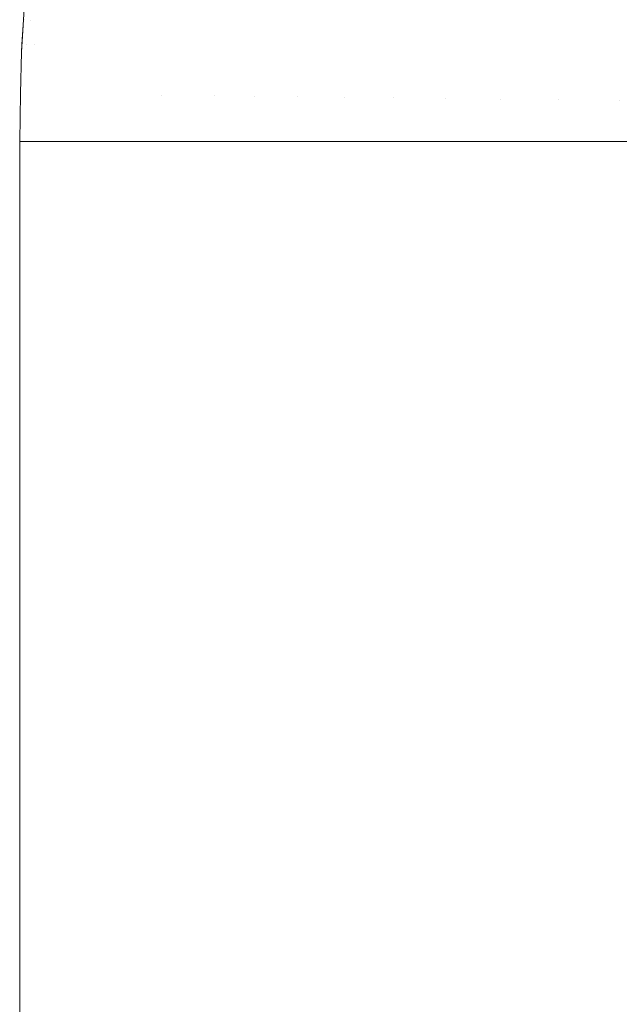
# Model space of a CAD drawing. Header units: centimetres. Extents: x -35.1 to 36.2, y 4.2 to 6.
# Tile 51 of 256: x -35.0922 to -35.0726, y 5.8718 to 5.9041. Entities that reach past the tile are written whole.
import ezdxf

# ---------------------------------------------------------------- set-up
doc = ezdxf.new("R2010")
doc.units = ezdxf.units.CM
doc.header["$LTSCALE"] = 2.54
doc.layers.add('Lucido design-1', color=7, linetype='Continuous')

# ---------------------------------------------------------------- blocks, each defined once
blk = doc.blocks.new('Gruppo-4-1')
at = {"color": 7, "linetype": 'Continuous', "lineweight": 9}
for points, invisible_edges in [([(-35.092177, 5.903262, -2312.42217), (-35.092128, 5.90407, -2312.42217), (-35.091998, 5.906208, -2313.02217), (-35.092191, 5.903019, -2313.02217)], 10), ([(-35.092165, 5.903262, -2313.023732), (-35.092191, 5.903019, -2313.02217), (-35.091998, 5.906208, -2313.02217), (-35.092079, 5.904885, -2313.023732)], 13), ([(-35.092128, 5.90407, -2312.42217), (-35.092078, 5.904885, -2312.42217), (-35.091998, 5.906208, -2313.02217)], 10), ([(-35.092079, 5.904885, -2313.023732), (-35.09203, 5.904884, -2313.025294), (-35.092116, 5.903261, -2313.025294), (-35.092165, 5.903262, -2313.023732)], 15), ([(-35.092078, 5.904069, -2312.419046), (-35.09203, 5.904884, -2312.419046), (-35.092078, 5.904885, -2312.42217), (-35.092128, 5.90407, -2312.42217)], 11), ([(-35.092035, 5.903259, -2313.026855), (-35.092116, 5.903261, -2313.025294), (-35.09203, 5.904884, -2313.025294), (-35.091948, 5.904881, -2313.026855)], 15), ([(-35.091882, 5.904063, -2312.415926), (-35.091834, 5.904877, -2312.415926), (-35.09203, 5.904884, -2312.419046), (-35.092078, 5.904069, -2312.419046)], 15), ([(-35.091948, 5.904881, -2313.026855), (-35.091834, 5.904877, -2313.028414), (-35.091921, 5.903256, -2313.028414), (-35.092035, 5.903259, -2313.026855)], 15), ([(-35.091774, 5.903253, -2313.029971), (-35.091921, 5.903256, -2313.028414), (-35.091834, 5.904877, -2313.028414), (-35.091688, 5.904871, -2313.029971)], 15), ([(-35.091774, 5.903253, -2312.414369), (-35.091688, 5.904871, -2312.414369), (-35.091834, 5.904877, -2312.415926), (-35.091882, 5.904063, -2312.415926)], 15), ([(-35.091774, 5.903253, -2312.414369), (-35.091595, 5.903249, -2312.412816), (-35.091509, 5.904865, -2312.412816), (-35.091688, 5.904871, -2312.414369)], 15), ([(-35.091688, 5.904871, -2313.029971), (-35.091509, 5.904865, -2313.031524), (-35.091595, 5.903249, -2313.031524), (-35.091774, 5.903253, -2313.029971)], 15), ([(-35.091298, 5.904857, -2312.411265), (-35.091509, 5.904865, -2312.412816), (-35.091595, 5.903249, -2312.412816), (-35.091384, 5.903244, -2312.411265)], 15), ([(-35.091384, 5.903244, -2313.033075), (-35.091595, 5.903249, -2313.031524), (-35.091509, 5.904865, -2313.031524), (-35.091298, 5.904857, -2313.033075)], 15), ([(-35.091384, 5.903244, -2312.411265), (-35.091141, 5.903238, -2312.409719), (-35.091055, 5.904849, -2312.409719), (-35.091298, 5.904857, -2312.411265)], 15), ([(-35.091298, 5.904857, -2313.033075), (-35.091055, 5.904849, -2313.034621), (-35.091141, 5.903238, -2313.034621), (-35.091384, 5.903244, -2313.033075)], 15), ([(-35.09078, 5.904839, -2312.408177), (-35.091055, 5.904849, -2312.409719), (-35.091141, 5.903238, -2312.409719), (-35.090866, 5.903231, -2312.408177)], 15), ([(-35.090866, 5.903231, -2313.036163), (-35.091141, 5.903238, -2313.034621), (-35.091055, 5.904849, -2313.034621), (-35.09078, 5.904839, -2313.036163)], 15), ([(-35.090866, 5.903231, -2312.408177), (-35.090559, 5.903224, -2312.40664), (-35.090474, 5.904828, -2312.40664), (-35.09078, 5.904839, -2312.408177)], 15), ([(-35.09078, 5.904839, -2313.036163), (-35.090474, 5.904828, -2313.0377), (-35.090559, 5.903224, -2313.0377), (-35.090866, 5.903231, -2313.036163)], 15), ([(-35.090136, 5.904816, -2312.405108), (-35.090474, 5.904828, -2312.40664), (-35.090559, 5.903224, -2312.40664), (-35.090221, 5.903216, -2312.405108)], 15), ([(-35.090221, 5.903216, -2313.039231), (-35.090559, 5.903224, -2313.0377), (-35.090474, 5.904828, -2313.0377), (-35.090136, 5.904816, -2313.039231)], 15), ([(-35.090221, 5.903216, -2312.405108), (-35.089852, 5.903207, -2312.403583), (-35.089767, 5.904802, -2312.403583), (-35.090136, 5.904816, -2312.405108)], 15), ([(-35.090136, 5.904816, -2313.039231), (-35.089767, 5.904802, -2313.040757), (-35.089852, 5.903207, -2313.040757), (-35.090221, 5.903216, -2313.039231)], 15), ([(-35.089367, 5.904788, -2312.402065), (-35.089767, 5.904802, -2312.403583), (-35.089852, 5.903207, -2312.403583), (-35.089451, 5.903198, -2312.402065)], 15), ([(-35.089451, 5.903198, -2313.042275), (-35.089852, 5.903207, -2313.040757), (-35.089767, 5.904802, -2313.040757), (-35.089367, 5.904788, -2313.042275)], 15), ([(-35.089451, 5.903198, -2312.402065), (-35.08902, 5.903187, -2312.400554), (-35.088936, 5.904772, -2312.400554), (-35.089367, 5.904788, -2312.402065)], 15), ([(-35.089367, 5.904788, -2313.042275), (-35.088936, 5.904772, -2313.043786), (-35.08902, 5.903187, -2313.043786), (-35.089451, 5.903198, -2313.042275)], 15), ([(-35.088475, 5.904756, -2312.39905), (-35.088936, 5.904772, -2312.400554), (-35.08902, 5.903187, -2312.400554), (-35.088559, 5.903176, -2312.39905)], 15), ([(-35.088559, 5.903176, -2313.04529), (-35.08902, 5.903187, -2313.043786), (-35.088936, 5.904772, -2313.043786), (-35.088475, 5.904756, -2313.04529)], 15), ([(-35.088559, 5.903176, -2312.39905), (-35.088068, 5.903165, -2312.397555), (-35.087984, 5.904738, -2312.397555), (-35.088475, 5.904756, -2312.39905)], 15), ([(-35.088475, 5.904756, -2313.04529), (-35.087984, 5.904738, -2313.046785), (-35.088068, 5.903165, -2313.046785), (-35.088559, 5.903176, -2313.04529)], 15), ([(-35.087463, 5.90472, -2312.396068), (-35.087984, 5.904738, -2312.397555), (-35.088068, 5.903165, -2312.397555), (-35.087546, 5.903152, -2312.396068)], 15), ([(-35.087546, 5.903152, -2313.048272), (-35.088068, 5.903165, -2313.046785), (-35.087984, 5.904738, -2313.046785), (-35.087463, 5.90472, -2313.048272)], 15), ([(-35.087546, 5.903152, -2312.396068), (-35.086996, 5.903139, -2312.39459), (-35.086913, 5.9047, -2312.39459), (-35.087463, 5.90472, -2312.396068)], 15), ([(-35.087463, 5.90472, -2313.048272), (-35.086913, 5.9047, -2313.04975), (-35.086996, 5.903139, -2313.04975), (-35.087546, 5.903152, -2313.048272)], 15), ([(-35.086913, 5.9047, -2312.39459), (-35.086996, 5.903139, -2312.39459), (-35.085809, 5.903111, -2312.391665), (-35.085726, 5.904657, -2312.391665)], 15), ([(-35.085726, 5.904657, -2313.052675), (-35.085809, 5.903111, -2313.052675), (-35.086996, 5.903139, -2313.04975), (-35.086913, 5.9047, -2313.04975)], 15), ([(-35.085726, 5.904657, -2312.391665), (-35.085809, 5.903111, -2312.391665), (-35.084509, 5.90308, -2312.388781), (-35.084427, 5.904611, -2312.388781)], 15), ([(-35.084427, 5.904611, -2313.055559), (-35.084509, 5.90308, -2313.055559), (-35.085809, 5.903111, -2313.052675), (-35.085726, 5.904657, -2313.052675)], 15), ([(-35.084427, 5.904611, -2312.388781), (-35.084509, 5.90308, -2312.388781), (-35.0831, 5.903047, -2312.385944), (-35.083019, 5.90456, -2312.385944)], 15), ([(-35.083019, 5.90456, -2313.058396), (-35.0831, 5.903047, -2313.058396), (-35.084509, 5.90308, -2313.055559), (-35.084427, 5.904611, -2313.055559)], 15), ([(-35.083019, 5.90456, -2312.385944), (-35.0831, 5.903047, -2312.385944), (-35.081586, 5.903011, -2312.383155), (-35.081506, 5.904506, -2312.383155)], 15), ([(-35.081506, 5.904506, -2313.061185), (-35.081586, 5.903011, -2313.061185), (-35.0831, 5.903047, -2313.058396), (-35.083019, 5.90456, -2313.058396)], 15), ([(-35.081506, 5.904506, -2312.383155), (-35.081586, 5.903011, -2312.383155), (-35.07997, 5.902973, -2312.380418), (-35.079891, 5.904448, -2312.380418)], 15), ([(-35.079891, 5.904448, -2313.063922), (-35.07997, 5.902973, -2313.063922), (-35.081586, 5.903011, -2313.061185), (-35.081506, 5.904506, -2313.061185)], 15), ([(-35.079891, 5.904448, -2312.380418), (-35.07997, 5.902973, -2312.380418), (-35.078257, 5.902932, -2312.377736), (-35.07818, 5.904386, -2312.377736)], 15), ([(-35.07818, 5.904386, -2313.066604), (-35.078257, 5.902932, -2313.066604), (-35.07997, 5.902973, -2313.063922), (-35.079891, 5.904448, -2313.063922)], 15), ([(-35.07818, 5.904386, -2312.377736), (-35.078257, 5.902932, -2312.377736), (-35.076452, 5.902889, -2312.375111), (-35.076375, 5.904322, -2312.375111)], 15), ([(-35.076375, 5.904322, -2313.069229), (-35.076452, 5.902889, -2313.069229), (-35.078257, 5.902932, -2313.066604), (-35.07818, 5.904386, -2313.066604)], 15), ([(-35.076375, 5.904322, -2312.375111), (-35.076452, 5.902889, -2312.375111), (-35.074558, 5.902844, -2312.372546), (-35.074482, 5.904254, -2312.372546)], 15), ([(-35.074482, 5.904254, -2313.071794), (-35.074558, 5.902844, -2313.071794), (-35.076452, 5.902889, -2313.069229), (-35.076375, 5.904322, -2313.069229)], 15), ([(-35.074482, 5.904254, -2312.372546), (-35.074558, 5.902844, -2312.372546), (-35.07258, 5.902797, -2312.370043), (-35.072506, 5.904183, -2312.370043)], 15), ([(-35.072506, 5.904183, -2313.074297), (-35.07258, 5.902797, -2313.074297), (-35.074558, 5.902844, -2313.071794), (-35.074482, 5.904254, -2313.071794)], 15), ([(-35.092128, 5.90407, -2312.42217), (-35.092177, 5.903262, -2312.42217), (-35.092165, 5.903262, -2312.420608)], 10), ([(-35.092078, 5.904069, -2312.419046), (-35.092128, 5.90407, -2312.42217), (-35.092165, 5.903262, -2312.420608)], 11), ([(-35.092165, 5.903262, -2312.420608), (-35.092116, 5.903261, -2312.419046), (-35.092078, 5.904069, -2312.419046)], 11), ([(-35.092078, 5.904069, -2312.419046), (-35.092116, 5.903261, -2312.419046), (-35.092035, 5.903259, -2312.417485)], 11), ([(-35.091882, 5.904063, -2312.415926), (-35.092078, 5.904069, -2312.419046), (-35.092035, 5.903259, -2312.417485)], 11), ([(-35.092035, 5.903259, -2312.417485), (-35.091921, 5.903256, -2312.415926), (-35.091882, 5.904063, -2312.415926)], 11), ([(-35.091882, 5.904063, -2312.415926), (-35.091921, 5.903256, -2312.415926), (-35.091774, 5.903253, -2312.414369)], 11), ([(-35.092191, 5.903019, -2312.42217), (-35.092218, 5.901663, -2312.42217), (-35.092216, 5.901663, -2312.420608), (-35.092165, 5.903262, -2312.420608)], 14), ([(-35.092216, 5.901663, -2313.023732), (-35.092218, 5.901663, -2313.02217), (-35.092191, 5.903019, -2313.02217), (-35.092165, 5.903262, -2313.023732)], 13), ([(-35.092216, 5.901663, -2312.420608), (-35.092167, 5.901663, -2312.419046), (-35.092116, 5.903261, -2312.419046), (-35.092165, 5.903262, -2312.420608)], 15), ([(-35.092165, 5.903262, -2313.023732), (-35.092116, 5.903261, -2313.025294), (-35.092167, 5.901663, -2313.025294), (-35.092216, 5.901663, -2313.023732)], 15), ([(-35.092165, 5.903262, -2312.420608), (-35.092177, 5.903262, -2312.42217), (-35.092191, 5.903019, -2312.42217)], 9), ([(-35.092191, 5.903019, -2313.02217), (-35.092191, 5.903019, -2312.42217), (-35.092177, 5.903262, -2312.42217)], 9), ([(-35.092035, 5.903259, -2312.417485), (-35.092116, 5.903261, -2312.419046), (-35.092167, 5.901663, -2312.419046), (-35.092086, 5.901662, -2312.417485)], 15), ([(-35.092086, 5.901662, -2313.026855), (-35.092167, 5.901663, -2313.025294), (-35.092116, 5.903261, -2313.025294), (-35.092035, 5.903259, -2313.026855)], 15), ([(-35.092086, 5.901662, -2312.417485), (-35.091971, 5.90166, -2312.415926), (-35.091921, 5.903256, -2312.415926), (-35.092035, 5.903259, -2312.417485)], 15), ([(-35.092035, 5.903259, -2313.026855), (-35.091921, 5.903256, -2313.028414), (-35.091971, 5.90166, -2313.028414), (-35.092086, 5.901662, -2313.026855)], 15), ([(-35.091774, 5.903253, -2312.414369), (-35.091921, 5.903256, -2312.415926), (-35.091971, 5.90166, -2312.415926), (-35.091825, 5.901659, -2312.414369)], 15), ([(-35.091825, 5.901659, -2313.029971), (-35.091971, 5.90166, -2313.028414), (-35.091921, 5.903256, -2313.028414), (-35.091774, 5.903253, -2313.029971)], 15), ([(-35.091825, 5.901659, -2312.414369), (-35.091646, 5.901656, -2312.412816), (-35.091595, 5.903249, -2312.412816), (-35.091774, 5.903253, -2312.414369)], 15), ([(-35.091774, 5.903253, -2313.029971), (-35.091595, 5.903249, -2313.031524), (-35.091646, 5.901656, -2313.031524), (-35.091825, 5.901659, -2313.029971)], 15), ([(-35.091384, 5.903244, -2312.411265), (-35.091595, 5.903249, -2312.412816), (-35.091646, 5.901656, -2312.412816), (-35.091435, 5.901654, -2312.411265)], 15), ([(-35.091435, 5.901654, -2313.033075), (-35.091646, 5.901656, -2313.031524), (-35.091595, 5.903249, -2313.031524), (-35.091384, 5.903244, -2313.033075)], 15), ([(-35.091435, 5.901654, -2312.411265), (-35.091191, 5.901651, -2312.409719), (-35.091141, 5.903238, -2312.409719), (-35.091384, 5.903244, -2312.411265)], 15), ([(-35.091384, 5.903244, -2313.033075), (-35.091141, 5.903238, -2313.034621), (-35.091191, 5.901651, -2313.034621), (-35.091435, 5.901654, -2313.033075)], 15), ([(-35.090866, 5.903231, -2312.408177), (-35.091141, 5.903238, -2312.409719), (-35.091191, 5.901651, -2312.409719), (-35.090916, 5.901648, -2312.408177)], 15), ([(-35.090916, 5.901648, -2313.036163), (-35.091191, 5.901651, -2313.034621), (-35.091141, 5.903238, -2313.034621), (-35.090866, 5.903231, -2313.036163)], 15), ([(-35.090916, 5.901648, -2312.408177), (-35.09061, 5.901644, -2312.40664), (-35.090559, 5.903224, -2312.40664), (-35.090866, 5.903231, -2312.408177)], 15), ([(-35.090866, 5.903231, -2313.036163), (-35.090559, 5.903224, -2313.0377), (-35.09061, 5.901644, -2313.0377), (-35.090916, 5.901648, -2313.036163)], 15), ([(-35.090221, 5.903216, -2312.405108), (-35.090559, 5.903224, -2312.40664), (-35.09061, 5.901644, -2312.40664), (-35.090271, 5.90164, -2312.405108)], 15), ([(-35.090271, 5.90164, -2313.039231), (-35.09061, 5.901644, -2313.0377), (-35.090559, 5.903224, -2313.0377), (-35.090221, 5.903216, -2313.039231)], 15), ([(-35.090271, 5.90164, -2312.405108), (-35.089902, 5.901636, -2312.403583), (-35.089852, 5.903207, -2312.403583), (-35.090221, 5.903216, -2312.405108)], 15), ([(-35.090221, 5.903216, -2313.039231), (-35.089852, 5.903207, -2313.040757), (-35.089902, 5.901636, -2313.040757), (-35.090271, 5.90164, -2313.039231)], 15), ([(-35.089451, 5.903198, -2312.402065), (-35.089852, 5.903207, -2312.403583), (-35.089902, 5.901636, -2312.403583), (-35.089501, 5.901631, -2312.402065)], 15), ([(-35.089501, 5.901631, -2313.042275), (-35.089902, 5.901636, -2313.040757), (-35.089852, 5.903207, -2313.040757), (-35.089451, 5.903198, -2313.042275)], 15), ([(-35.089501, 5.901631, -2312.402065), (-35.08907, 5.901626, -2312.400554), (-35.08902, 5.903187, -2312.400554), (-35.089451, 5.903198, -2312.402065)], 15), ([(-35.089451, 5.903198, -2313.042275), (-35.08902, 5.903187, -2313.043786), (-35.08907, 5.901626, -2313.043786), (-35.089501, 5.901631, -2313.042275)], 15), ([(-35.088559, 5.903176, -2312.39905), (-35.08902, 5.903187, -2312.400554), (-35.08907, 5.901626, -2312.400554), (-35.088608, 5.901621, -2312.39905)], 15), ([(-35.088608, 5.901621, -2313.04529), (-35.08907, 5.901626, -2313.043786), (-35.08902, 5.903187, -2313.043786), (-35.088559, 5.903176, -2313.04529)], 15), ([(-35.088608, 5.901621, -2312.39905), (-35.088117, 5.901615, -2312.397555), (-35.088068, 5.903165, -2312.397555), (-35.088559, 5.903176, -2312.39905)], 15), ([(-35.088559, 5.903176, -2313.04529), (-35.088068, 5.903165, -2313.046785), (-35.088117, 5.901615, -2313.046785), (-35.088608, 5.901621, -2313.04529)], 15), ([(-35.087546, 5.903152, -2312.396068), (-35.088068, 5.903165, -2312.397555), (-35.088117, 5.901615, -2312.397555), (-35.087596, 5.901609, -2312.396068)], 15), ([(-35.087596, 5.901609, -2313.048272), (-35.088117, 5.901615, -2313.046785), (-35.088068, 5.903165, -2313.046785), (-35.087546, 5.903152, -2313.048272)], 15), ([(-35.092218, 5.901663, -2312.42217), (-35.092191, 5.903019, -2312.42217), (-35.092191, 5.903019, -2313.02217), (-35.092218, 5.901663, -2313.02217)], 10), ([(-35.087596, 5.901609, -2312.396068), (-35.087045, 5.901602, -2312.39459), (-35.086996, 5.903139, -2312.39459), (-35.087546, 5.903152, -2312.396068)], 15), ([(-35.087546, 5.903152, -2313.048272), (-35.086996, 5.903139, -2313.04975), (-35.087045, 5.901602, -2313.04975), (-35.087596, 5.901609, -2313.048272)], 15), ([(-35.085857, 5.901588, -2312.391665), (-35.085809, 5.903111, -2312.391665), (-35.086996, 5.903139, -2312.39459), (-35.087045, 5.901602, -2312.39459)], 15), ([(-35.087045, 5.901602, -2313.04975), (-35.086996, 5.903139, -2313.04975), (-35.085809, 5.903111, -2313.052675), (-35.085857, 5.901588, -2313.052675)], 15), ([(-35.084557, 5.901573, -2312.388781), (-35.084509, 5.90308, -2312.388781), (-35.085809, 5.903111, -2312.391665), (-35.085857, 5.901588, -2312.391665)], 15), ([(-35.085857, 5.901588, -2313.052675), (-35.085809, 5.903111, -2313.052675), (-35.084509, 5.90308, -2313.055559), (-35.084557, 5.901573, -2313.055559)], 15), ([(-35.083147, 5.901556, -2312.385944), (-35.0831, 5.903047, -2312.385944), (-35.084509, 5.90308, -2312.388781), (-35.084557, 5.901573, -2312.388781)], 15), ([(-35.084557, 5.901573, -2313.055559), (-35.084509, 5.90308, -2313.055559), (-35.0831, 5.903047, -2313.058396), (-35.083147, 5.901556, -2313.058396)], 15), ([(-35.081632, 5.901539, -2312.383155), (-35.081586, 5.903011, -2312.383155), (-35.0831, 5.903047, -2312.385944), (-35.083147, 5.901556, -2312.385944)], 15), ([(-35.083147, 5.901556, -2313.058396), (-35.0831, 5.903047, -2313.058396), (-35.081586, 5.903011, -2313.061185), (-35.081632, 5.901539, -2313.061185)], 15), ([(-35.080016, 5.90152, -2312.380418), (-35.07997, 5.902973, -2312.380418), (-35.081586, 5.903011, -2312.383155), (-35.081632, 5.901539, -2312.383155)], 15), ([(-35.081632, 5.901539, -2313.061185), (-35.081586, 5.903011, -2313.061185), (-35.07997, 5.902973, -2313.063922), (-35.080016, 5.90152, -2313.063922)], 15), ([(-35.078303, 5.901499, -2312.377736), (-35.078257, 5.902932, -2312.377736), (-35.07997, 5.902973, -2312.380418), (-35.080016, 5.90152, -2312.380418)], 15), ([(-35.080016, 5.90152, -2313.063922), (-35.07997, 5.902973, -2313.063922), (-35.078257, 5.902932, -2313.066604), (-35.078303, 5.901499, -2313.066604)], 15), ([(-35.076497, 5.901478, -2312.375111), (-35.076452, 5.902889, -2312.375111), (-35.078257, 5.902932, -2312.377736), (-35.078303, 5.901499, -2312.377736)], 15), ([(-35.078303, 5.901499, -2313.066604), (-35.078257, 5.902932, -2313.066604), (-35.076452, 5.902889, -2313.069229), (-35.076497, 5.901478, -2313.069229)], 15), ([(-35.074602, 5.901456, -2312.372546), (-35.074558, 5.902844, -2312.372546), (-35.076452, 5.902889, -2312.375111), (-35.076497, 5.901478, -2312.375111)], 15), ([(-35.076497, 5.901478, -2313.069229), (-35.076452, 5.902889, -2313.069229), (-35.074558, 5.902844, -2313.071794), (-35.074602, 5.901456, -2313.071794)], 15), ([(-35.072623, 5.901433, -2312.370043), (-35.07258, 5.902797, -2312.370043), (-35.074558, 5.902844, -2312.372546), (-35.074602, 5.901456, -2312.372546)], 15), ([(-35.074602, 5.901456, -2313.071794), (-35.074558, 5.902844, -2313.071794), (-35.07258, 5.902797, -2313.074297), (-35.072623, 5.901433, -2313.074297)], 15), ([(-35.092218, 5.901663, -2312.42217), (-35.092249, 5.900089, -2312.42217), (-35.092215, 5.900089, -2312.420608)], 8), ([(-35.092218, 5.901663, -2313.02217), (-35.092249, 5.900089, -2313.02217), (-35.092249, 5.900089, -2312.42217), (-35.092218, 5.901663, -2312.42217)], 8), ([(-35.092215, 5.900089, -2313.023732), (-35.092249, 5.900089, -2313.02217), (-35.092218, 5.901663, -2313.02217)], 8), ([(-35.092215, 5.900089, -2312.420608), (-35.092216, 5.901663, -2312.420608), (-35.092218, 5.901663, -2312.42217)], 11), ([(-35.092218, 5.901663, -2313.02217), (-35.092216, 5.901663, -2313.023732), (-35.092215, 5.900089, -2313.023732)], 11), ([(-35.092215, 5.900089, -2312.420608), (-35.092178, 5.900089, -2312.41891), (-35.092167, 5.901663, -2312.419046), (-35.092216, 5.901663, -2312.420608)], 14), ([(-35.092216, 5.901663, -2313.023732), (-35.092167, 5.901663, -2313.025294), (-35.092178, 5.900089, -2313.02543), (-35.092215, 5.900089, -2313.023732)], 11), ([(-35.092086, 5.901662, -2312.417485), (-35.092167, 5.901663, -2312.419046), (-35.092178, 5.900089, -2312.41891)], 11), ([(-35.092086, 5.900089, -2313.026854), (-35.092178, 5.900089, -2313.02543), (-35.092167, 5.901663, -2313.025294), (-35.092086, 5.901662, -2313.026855)], 14), ([(-35.092178, 5.900089, -2312.41891), (-35.091979, 5.900089, -2312.415816), (-35.091971, 5.90166, -2312.415926), (-35.092086, 5.901662, -2312.417485)], 14), ([(-35.092086, 5.901662, -2313.026855), (-35.091971, 5.90166, -2313.028414), (-35.091979, 5.900089, -2313.028524), (-35.092086, 5.900089, -2313.026854)], 11), ([(-35.091825, 5.901659, -2312.414369), (-35.091971, 5.90166, -2312.415926), (-35.091979, 5.900089, -2312.415816)], 11), ([(-35.091825, 5.900089, -2313.029969), (-35.091979, 5.900089, -2313.028524), (-35.091971, 5.90166, -2313.028414), (-35.091825, 5.901659, -2313.029971)], 14), ([(-35.091979, 5.900089, -2312.415816), (-35.091651, 5.900089, -2312.412724), (-35.091646, 5.901656, -2312.412816), (-35.091825, 5.901659, -2312.414369)], 14), ([(-35.091825, 5.901659, -2313.029971), (-35.091646, 5.901656, -2313.031524), (-35.091651, 5.900089, -2313.031616), (-35.091825, 5.900089, -2313.029969)], 11), ([(-35.091435, 5.901654, -2312.411265), (-35.091646, 5.901656, -2312.412816), (-35.091651, 5.900089, -2312.412724)], 11), ([(-35.091435, 5.900089, -2313.033073), (-35.091651, 5.900089, -2313.031616), (-35.091646, 5.901656, -2313.031524), (-35.091435, 5.901654, -2313.033075)], 14), ([(-35.091651, 5.900089, -2312.412724), (-35.091194, 5.900089, -2312.409634), (-35.091191, 5.901651, -2312.409719), (-35.091435, 5.901654, -2312.411265)], 14), ([(-35.091435, 5.901654, -2313.033075), (-35.091191, 5.901651, -2313.034621), (-35.091194, 5.900089, -2313.034706), (-35.091435, 5.900089, -2313.033073)], 11), ([(-35.090916, 5.901648, -2312.408177), (-35.091191, 5.901651, -2312.409719), (-35.091194, 5.900089, -2312.409634)], 11), ([(-35.090917, 5.900089, -2313.03616), (-35.091194, 5.900089, -2313.034706), (-35.091191, 5.901651, -2313.034621), (-35.090916, 5.901648, -2313.036163)], 14), ([(-35.091194, 5.900089, -2312.409634), (-35.090605, 5.900089, -2312.406543), (-35.09061, 5.901644, -2312.40664), (-35.090916, 5.901648, -2312.408177)], 14), ([(-35.090916, 5.901648, -2313.036163), (-35.09061, 5.901644, -2313.0377), (-35.090605, 5.900089, -2313.037797), (-35.090917, 5.900089, -2313.03616)], 11), ([(-35.090271, 5.90164, -2312.405108), (-35.09061, 5.901644, -2312.40664), (-35.090605, 5.900089, -2312.406543)], 11), ([(-35.090272, 5.900089, -2313.039228), (-35.090605, 5.900089, -2313.037797), (-35.09061, 5.901644, -2313.0377), (-35.090271, 5.90164, -2313.039231)], 14), ([(-35.090605, 5.900089, -2312.406543), (-35.089884, 5.900089, -2312.40345), (-35.089902, 5.901636, -2312.403583), (-35.090271, 5.90164, -2312.405108)], 14), ([(-35.090271, 5.90164, -2313.039231), (-35.089902, 5.901636, -2313.040757), (-35.089884, 5.900089, -2313.04089), (-35.090272, 5.900089, -2313.039228)], 11), ([(-35.089501, 5.901631, -2312.402065), (-35.089902, 5.901636, -2312.403583), (-35.089884, 5.900089, -2312.40345)], 11), ([(-35.089502, 5.900089, -2313.042271), (-35.089884, 5.900089, -2313.04089), (-35.089902, 5.901636, -2313.040757), (-35.089501, 5.901631, -2313.042275)], 14), ([(-35.089884, 5.900089, -2312.40345), (-35.089027, 5.900089, -2312.400354), (-35.08907, 5.901626, -2312.400554), (-35.089501, 5.901631, -2312.402065)], 14), ([(-35.089501, 5.901631, -2313.042275), (-35.08907, 5.901626, -2313.043786), (-35.089027, 5.900089, -2313.043986), (-35.089502, 5.900089, -2313.042271)], 11), ([(-35.088608, 5.901621, -2312.39905), (-35.08907, 5.901626, -2312.400554), (-35.089027, 5.900089, -2312.400354)], 11), ([(-35.088609, 5.900089, -2313.045285), (-35.089027, 5.900089, -2313.043986), (-35.08907, 5.901626, -2313.043786), (-35.088608, 5.901621, -2313.04529)], 14), ([(-35.089027, 5.900089, -2312.400354), (-35.08803, 5.900089, -2312.397255), (-35.088117, 5.901615, -2312.397555), (-35.088608, 5.901621, -2312.39905)], 14), ([(-35.088608, 5.901621, -2313.04529), (-35.088117, 5.901615, -2313.046785), (-35.08803, 5.900089, -2313.047085), (-35.088609, 5.900089, -2313.045285)], 11), ([(-35.087596, 5.901609, -2312.396068), (-35.088117, 5.901615, -2312.397555), (-35.08803, 5.900089, -2312.397255)], 11), ([(-35.08803, 5.900089, -2313.047085), (-35.088117, 5.901615, -2313.046785), (-35.087596, 5.901609, -2313.048272)], 11), ([(-35.08803, 5.900089, -2312.397255), (-35.08689, 5.900089, -2312.39415), (-35.087045, 5.901602, -2312.39459), (-35.087596, 5.901609, -2312.396068)], 14), ([(-35.087596, 5.901609, -2313.048272), (-35.087597, 5.900089, -2313.048267), (-35.08803, 5.900089, -2313.047085)], 9), ([(-35.087596, 5.901609, -2313.048272), (-35.087045, 5.901602, -2313.04975), (-35.08689, 5.900089, -2313.05019), (-35.087597, 5.900089, -2313.048267)], 11), ([(-35.085857, 5.901588, -2312.391665), (-35.087045, 5.901602, -2312.39459), (-35.08689, 5.900089, -2312.39415)], 11), ([(-35.08689, 5.900089, -2313.05019), (-35.087045, 5.901602, -2313.04975), (-35.085857, 5.901588, -2313.052675)], 11), ([(-35.08689, 5.900089, -2312.39415), (-35.085603, 5.900089, -2312.391041), (-35.085857, 5.901588, -2312.391665)], 10), ([(-35.085857, 5.901588, -2313.052675), (-35.085603, 5.900089, -2313.053299), (-35.08689, 5.900089, -2313.05019)], 9), ([(-35.084557, 5.901573, -2312.388781), (-35.085857, 5.901588, -2312.391665), (-35.085603, 5.900089, -2312.391041)], 11), ([(-35.085603, 5.900089, -2313.053299), (-35.085857, 5.901588, -2313.052675), (-35.084557, 5.901573, -2313.055559)], 11), ([(-35.085603, 5.900089, -2312.391041), (-35.084162, 5.900089, -2312.387927), (-35.084557, 5.901573, -2312.388781)], 10), ([(-35.084557, 5.901573, -2313.055559), (-35.08456, 5.900089, -2313.055553), (-35.085603, 5.900089, -2313.053299)], 9), ([(-35.084162, 5.900089, -2313.056413), (-35.08456, 5.900089, -2313.055553), (-35.084557, 5.901573, -2313.055559)], 10), ([(-35.083147, 5.901556, -2312.385944), (-35.084557, 5.901573, -2312.388781), (-35.084162, 5.900089, -2312.387927)], 11), ([(-35.084162, 5.900089, -2313.056413), (-35.084557, 5.901573, -2313.055559), (-35.083147, 5.901556, -2313.058396)], 11), ([(-35.084162, 5.900089, -2312.387927), (-35.082562, 5.900089, -2312.384808), (-35.083147, 5.901556, -2312.385944)], 10), ([(-35.083147, 5.901556, -2313.058396), (-35.083148, 5.900089, -2313.058389), (-35.084162, 5.900089, -2313.056413)], 9), ([(-35.082562, 5.900089, -2313.059532), (-35.083148, 5.900089, -2313.058389), (-35.083147, 5.901556, -2313.058396)], 10), ([(-35.081632, 5.901539, -2312.383155), (-35.083147, 5.901556, -2312.385944), (-35.082562, 5.900089, -2312.384808)], 11), ([(-35.082562, 5.900089, -2313.059532), (-35.083147, 5.901556, -2313.058396), (-35.081632, 5.901539, -2313.061185)], 11), ([(-35.082562, 5.900089, -2312.384808), (-35.081632, 5.900089, -2312.383164), (-35.081632, 5.901539, -2312.383155)], 10), ([(-35.081632, 5.901539, -2313.061185), (-35.081632, 5.900089, -2313.061176), (-35.082562, 5.900089, -2313.059532)], 9), ([(-35.081632, 5.901539, -2312.383155), (-35.081632, 5.900089, -2312.383164), (-35.080796, 5.900089, -2312.381686)], 9), ([(-35.080796, 5.900089, -2312.381686), (-35.080016, 5.90152, -2312.380418), (-35.081632, 5.901539, -2312.383155)], 11), ([(-35.081632, 5.901539, -2313.061185), (-35.080016, 5.90152, -2313.063922), (-35.080796, 5.900089, -2313.062654)], 11), ([(-35.080796, 5.900089, -2313.062654), (-35.081632, 5.900089, -2313.061176), (-35.081632, 5.901539, -2313.061185)], 10), ([(-35.080016, 5.90152, -2312.380418), (-35.080796, 5.900089, -2312.381686), (-35.078859, 5.900089, -2312.378561)], 9), ([(-35.080016, 5.90152, -2313.063922), (-35.080016, 5.900089, -2313.063913), (-35.080796, 5.900089, -2313.062654)], 9), ([(-35.078859, 5.900089, -2312.378561), (-35.078303, 5.901499, -2312.377736), (-35.080016, 5.90152, -2312.380418)], 11), ([(-35.080016, 5.90152, -2313.063922), (-35.078303, 5.901499, -2313.066604), (-35.078859, 5.900089, -2313.065779)], 11), ([(-35.078859, 5.900089, -2313.065779), (-35.080016, 5.900089, -2313.063913), (-35.080016, 5.90152, -2313.063922)], 10), ([(-35.078303, 5.901499, -2312.377736), (-35.078859, 5.900089, -2312.378561), (-35.076742, 5.900089, -2312.375436)], 9), ([(-35.078303, 5.901499, -2313.066604), (-35.078305, 5.900089, -2313.066596), (-35.078859, 5.900089, -2313.065779)], 9), ([(-35.076742, 5.900089, -2313.068904), (-35.078305, 5.900089, -2313.066596), (-35.078303, 5.901499, -2313.066604)], 10), ([(-35.076742, 5.900089, -2312.375436), (-35.076497, 5.901478, -2312.375111), (-35.078303, 5.901499, -2312.377736)], 11), ([(-35.078303, 5.901499, -2313.066604), (-35.076497, 5.901478, -2313.069229), (-35.076742, 5.900089, -2313.068904)], 11), ([(-35.076497, 5.901478, -2312.375111), (-35.076742, 5.900089, -2312.375436), (-35.075811, 5.900089, -2312.374143)], 9), ([(-35.075811, 5.900089, -2313.070197), (-35.076742, 5.900089, -2313.068904), (-35.076497, 5.901478, -2313.069229)], 10), ([(-35.074602, 5.901456, -2312.372546), (-35.076497, 5.901478, -2312.375111), (-35.075811, 5.900089, -2312.374143)], 11), ([(-35.075811, 5.900089, -2313.070197), (-35.076497, 5.901478, -2313.069229), (-35.074602, 5.901456, -2313.071794)], 11), ([(-35.075811, 5.900089, -2312.374143), (-35.0746, 5.900089, -2312.372558), (-35.074602, 5.901456, -2312.372546)], 10), ([(-35.074602, 5.901456, -2313.071794), (-35.073407, 5.900089, -2313.073342), (-35.075811, 5.900089, -2313.070197)], 9), ([(-35.074602, 5.901456, -2312.372546), (-35.0746, 5.900089, -2312.372558), (-35.073407, 5.900089, -2312.370998)], 9), ([(-35.073407, 5.900089, -2312.370998), (-35.072623, 5.901433, -2312.370043), (-35.074602, 5.901456, -2312.372546)], 11), ([(-35.072623, 5.901433, -2313.074297), (-35.073407, 5.900089, -2313.073342), (-35.074602, 5.901456, -2313.071794)], 11), ([(-35.073407, 5.900089, -2312.370998), (-35.072624, 5.900089, -2312.370054), (-35.072623, 5.901433, -2312.370043)], 10), ([(-35.070823, 5.900089, -2313.076455), (-35.073407, 5.900089, -2313.073342), (-35.072623, 5.901433, -2313.074297)], 10), ([(-35.092215, 5.900089, -2312.420608), (-35.092249, 5.900089, -2312.42217), (-35.092249, 4.300089, -2312.42217), (-35.092215, 4.300089, -2312.420608)], 8), ([(-35.092215, 4.300089, -2313.023732), (-35.092249, 4.300089, -2313.02217), (-35.092249, 5.900089, -2313.02217), (-35.092215, 5.900089, -2313.023732)], 8), ([(-35.092215, 4.300089, -2312.420608), (-35.092178, 4.300089, -2312.41891), (-35.092178, 5.900089, -2312.41891), (-35.092215, 5.900089, -2312.420608)], 10), ([(-35.092215, 5.900089, -2313.023732), (-35.092178, 5.900089, -2313.02543), (-35.092178, 4.300089, -2313.02543), (-35.092215, 4.300089, -2313.023732)], 10), ([(-35.091979, 5.900089, -2312.415816), (-35.092178, 5.900089, -2312.41891), (-35.092178, 4.300089, -2312.41891), (-35.092086, 4.300089, -2312.417486)], 10), ([(-35.092086, 4.300089, -2313.026854), (-35.092178, 4.300089, -2313.02543), (-35.092178, 5.900089, -2313.02543), (-35.092086, 5.900089, -2313.026854)], 10), ([(-35.092086, 4.300089, -2312.417486), (-35.091979, 4.300089, -2312.415816), (-35.091979, 5.900089, -2312.415816)], 10), ([(-35.092086, 5.900089, -2313.026854), (-35.091979, 5.900089, -2313.028524), (-35.091979, 4.300089, -2313.028524), (-35.092086, 4.300089, -2313.026854)], 10), ([(-35.091651, 5.900089, -2312.412724), (-35.091979, 5.900089, -2312.415816), (-35.091979, 4.300089, -2312.415816), (-35.091825, 4.300089, -2312.414371)], 10), ([(-35.091825, 4.300089, -2313.029969), (-35.091979, 4.300089, -2313.028524), (-35.091979, 5.900089, -2313.028524), (-35.091825, 5.900089, -2313.029969)], 10), ([(-35.091825, 4.300089, -2312.414371), (-35.091651, 4.300089, -2312.412724), (-35.091651, 5.900089, -2312.412724)], 10), ([(-35.091825, 5.900089, -2313.029969), (-35.091651, 5.900089, -2313.031616), (-35.091651, 4.300089, -2313.031616), (-35.091825, 4.300089, -2313.029969)], 10), ([(-35.091194, 5.900089, -2312.409634), (-35.091651, 5.900089, -2312.412724), (-35.091651, 4.300089, -2312.412724), (-35.091435, 4.300089, -2312.411267)], 10), ([(-35.091435, 4.300089, -2313.033073), (-35.091651, 4.300089, -2313.031616), (-35.091651, 5.900089, -2313.031616), (-35.091435, 5.900089, -2313.033073)], 10), ([(-35.091435, 4.300089, -2312.411267), (-35.091194, 4.300089, -2312.409634), (-35.091194, 5.900089, -2312.409634)], 10), ([(-35.091435, 5.900089, -2313.033073), (-35.091194, 5.900089, -2313.034706), (-35.091194, 4.300089, -2313.034706), (-35.091435, 4.300089, -2313.033073)], 10), ([(-35.090605, 5.900089, -2312.406543), (-35.091194, 5.900089, -2312.409634), (-35.091194, 4.300089, -2312.409634), (-35.090917, 4.300089, -2312.40818)], 10), ([(-35.090917, 4.300089, -2313.03616), (-35.091194, 4.300089, -2313.034706), (-35.091194, 5.900089, -2313.034706), (-35.090917, 5.900089, -2313.03616)], 10), ([(-35.090917, 4.300089, -2312.40818), (-35.090605, 4.300089, -2312.406543), (-35.090605, 5.900089, -2312.406543)], 10), ([(-35.090917, 5.900089, -2313.03616), (-35.090605, 5.900089, -2313.037797), (-35.090605, 4.300089, -2313.037797), (-35.090917, 4.300089, -2313.03616)], 10), ([(-35.089884, 5.900089, -2312.40345), (-35.090605, 5.900089, -2312.406543), (-35.090605, 4.300089, -2312.406543), (-35.090272, 4.300089, -2312.405112)], 10), ([(-35.090272, 4.300089, -2313.039228), (-35.090605, 4.300089, -2313.037797), (-35.090605, 5.900089, -2313.037797), (-35.090272, 5.900089, -2313.039228)], 10), ([(-35.090272, 4.300089, -2312.405112), (-35.089884, 4.300089, -2312.40345), (-35.089884, 5.900089, -2312.40345)], 10), ([(-35.090272, 5.900089, -2313.039228), (-35.089884, 5.900089, -2313.04089), (-35.089884, 4.300089, -2313.04089), (-35.090272, 4.300089, -2313.039228)], 10), ([(-35.089027, 5.900089, -2312.400354), (-35.089884, 5.900089, -2312.40345), (-35.089884, 4.300089, -2312.40345), (-35.089502, 4.300089, -2312.402069)], 10), ([(-35.089502, 4.300089, -2313.042271), (-35.089884, 4.300089, -2313.04089), (-35.089884, 5.900089, -2313.04089), (-35.089502, 5.900089, -2313.042271)], 10), ([(-35.089502, 4.300089, -2312.402069), (-35.089027, 4.300089, -2312.400354), (-35.089027, 5.900089, -2312.400354)], 10), ([(-35.089502, 5.900089, -2313.042271), (-35.089027, 5.900089, -2313.043986), (-35.089027, 4.300089, -2313.043986), (-35.089502, 4.300089, -2313.042271)], 10), ([(-35.08803, 5.900089, -2312.397255), (-35.089027, 5.900089, -2312.400354), (-35.089027, 4.300089, -2312.400354), (-35.088609, 4.300089, -2312.399055)], 10), ([(-35.088609, 4.300089, -2313.045285), (-35.089027, 4.300089, -2313.043986), (-35.089027, 5.900089, -2313.043986), (-35.088609, 5.900089, -2313.045285)], 10), ([(-35.088609, 4.300089, -2312.399055), (-35.08803, 4.300089, -2312.397255), (-35.08803, 5.900089, -2312.397255)], 10), ([(-35.088609, 5.900089, -2313.045285), (-35.08803, 5.900089, -2313.047085), (-35.08803, 4.300089, -2313.047085), (-35.088609, 4.300089, -2313.045285)], 10), ([(-35.08689, 5.900089, -2312.39415), (-35.08803, 5.900089, -2312.397255), (-35.08803, 4.300089, -2312.397255), (-35.087597, 4.300089, -2312.396073)], 10), ([(-35.08803, 5.900089, -2313.047085), (-35.087053, 4.300089, -2313.049747), (-35.087597, 4.300089, -2313.048267)], 9), ([(-35.08689, 4.300089, -2313.05019), (-35.087053, 4.300089, -2313.049747), (-35.08803, 5.900089, -2313.047085), (-35.087597, 5.900089, -2313.048267)], 10), ([(-35.087597, 4.300089, -2313.048267), (-35.08803, 4.300089, -2313.047085), (-35.08803, 5.900089, -2313.047085)], 10), ([(-35.087597, 4.300089, -2312.396073), (-35.08689, 4.300089, -2312.39415), (-35.08689, 5.900089, -2312.39415)], 10), ([(-35.087597, 5.900089, -2313.048267), (-35.08689, 5.900089, -2313.05019), (-35.08689, 4.300089, -2313.05019)], 10), ([(-35.085603, 5.900089, -2312.391041), (-35.08689, 5.900089, -2312.39415), (-35.08689, 4.300089, -2312.39415), (-35.085863, 4.300089, -2312.391669)], 10), ([(-35.08689, 4.300089, -2313.05019), (-35.08689, 5.900089, -2313.05019), (-35.085603, 5.900089, -2313.053299), (-35.085603, 4.300089, -2313.053299)], 5), ([(-35.085863, 4.300089, -2312.391669), (-35.085603, 4.300089, -2312.391041), (-35.085603, 5.900089, -2312.391041)], 10), ([(-35.085603, 5.900089, -2312.391041), (-35.085603, 4.300089, -2312.391041), (-35.084162, 4.300089, -2312.387927), (-35.084162, 5.900089, -2312.387927)], 5), ([(-35.08456, 4.300089, -2313.055553), (-35.085603, 4.300089, -2313.053299), (-35.085603, 5.900089, -2313.053299), (-35.08456, 5.900089, -2313.055553)], 10), ([(-35.08456, 5.900089, -2313.055553), (-35.084162, 5.900089, -2313.056413), (-35.084162, 4.300089, -2313.056413), (-35.08456, 4.300089, -2313.055553)], 10), ([(-35.082562, 5.900089, -2312.384808), (-35.084162, 5.900089, -2312.387927), (-35.084162, 4.300089, -2312.387927), (-35.083148, 4.300089, -2312.385951)], 10), ([(-35.083148, 4.300089, -2313.058389), (-35.084162, 4.300089, -2313.056413), (-35.084162, 5.900089, -2313.056413), (-35.083148, 5.900089, -2313.058389)], 10), ([(-35.083148, 4.300089, -2312.385951), (-35.082562, 4.300089, -2312.384808), (-35.082562, 5.900089, -2312.384808)], 10), ([(-35.083148, 5.900089, -2313.058389), (-35.082562, 5.900089, -2313.059532), (-35.082562, 4.300089, -2313.059532), (-35.083148, 4.300089, -2313.058389)], 10), ([(-35.081632, 5.900089, -2312.383164), (-35.082562, 5.900089, -2312.384808), (-35.082562, 4.300089, -2312.384808), (-35.081632, 4.300089, -2312.383164)], 10), ([(-35.081632, 4.300089, -2313.061176), (-35.082562, 4.300089, -2313.059532), (-35.082562, 5.900089, -2313.059532), (-35.081632, 5.900089, -2313.061176)], 10), ([(-35.081632, 4.300089, -2312.383164), (-35.080796, 4.300089, -2312.381686), (-35.080796, 5.900089, -2312.381686), (-35.081632, 5.900089, -2312.383164)], 10), ([(-35.081632, 5.900089, -2313.061176), (-35.080796, 5.900089, -2313.062654), (-35.080796, 4.300089, -2313.062654), (-35.081632, 4.300089, -2313.061176)], 10), ([(-35.080796, 5.900089, -2312.381686), (-35.080796, 4.300089, -2312.381686), (-35.078859, 4.300089, -2312.378561), (-35.078859, 5.900089, -2312.378561)], 5), ([(-35.080016, 4.300089, -2313.063913), (-35.080796, 4.300089, -2313.062654), (-35.080796, 5.900089, -2313.062654), (-35.080016, 5.900089, -2313.063913)], 10), ([(-35.080016, 5.900089, -2313.063913), (-35.078859, 5.900089, -2313.065779), (-35.078859, 4.300089, -2313.065779), (-35.080016, 4.300089, -2313.063913)], 10), ([(-35.076742, 5.900089, -2312.375436), (-35.078859, 5.900089, -2312.378561), (-35.078859, 4.300089, -2312.378561), (-35.078305, 4.300089, -2312.377744)], 10), ([(-35.078305, 4.300089, -2313.066596), (-35.078859, 4.300089, -2313.065779), (-35.078859, 5.900089, -2313.065779), (-35.078305, 5.900089, -2313.066596)], 10), ([(-35.078305, 4.300089, -2312.377744), (-35.076742, 4.300089, -2312.375436), (-35.076742, 5.900089, -2312.375436)], 10), ([(-35.078305, 5.900089, -2313.066596), (-35.076742, 5.900089, -2313.068904), (-35.076742, 4.300089, -2313.068904), (-35.078305, 4.300089, -2313.066596)], 10), ([(-35.076742, 5.900089, -2312.375436), (-35.076742, 4.300089, -2312.375436), (-35.075811, 4.300089, -2312.374143), (-35.075811, 5.900089, -2312.374143)], 5), ([(-35.076742, 5.900089, -2313.068904), (-35.075811, 5.900089, -2313.070197), (-35.075811, 4.300089, -2313.070197), (-35.076509, 4.300089, -2313.069227)], 10), ([(-35.076509, 4.300089, -2313.069227), (-35.076742, 4.300089, -2313.068904), (-35.076742, 5.900089, -2313.068904)], 10), ([(-35.0746, 5.900089, -2312.372558), (-35.075811, 5.900089, -2312.374143), (-35.075811, 4.300089, -2312.374143), (-35.0746, 4.300089, -2312.372558)], 10), ([(-35.075811, 4.300089, -2313.070197), (-35.075811, 5.900089, -2313.070197), (-35.073407, 5.900089, -2313.073342), (-35.073407, 4.300089, -2313.073342)], 5), ([(-35.0746, 4.300089, -2312.372558), (-35.073407, 4.300089, -2312.370998), (-35.073407, 5.900089, -2312.370998), (-35.0746, 5.900089, -2312.372558)], 10), ([(-35.072624, 5.900089, -2312.370054), (-35.073407, 5.900089, -2312.370998), (-35.073407, 4.300089, -2312.370998), (-35.072624, 4.300089, -2312.370054)], 10), ([(-35.073407, 5.900089, -2313.073342), (-35.070823, 5.900089, -2313.076455), (-35.070823, 4.300089, -2313.076455), (-35.072624, 4.300089, -2313.074286)], 10), ([(-35.072624, 4.300089, -2313.074286), (-35.073407, 4.300089, -2313.073342), (-35.073407, 5.900089, -2313.073342)], 10)]:
    blk.add_3dface(points, dxfattribs=dict(at, invisible_edges=invisible_edges))
blk.add_3dface([(-35.092249, 4.300089, -2313.02217), (-35.092249, 4.300089, -2312.42217), (-35.092249, 5.900089, -2312.42217), (-35.092249, 5.900089, -2313.02217)], dxfattribs=at)

msp = doc.modelspace()

# ---------------------------------------------------------------- block references
at = {"layer": 'Lucido design-1', "color": 7}
msp.add_blockref('Gruppo-4-1', (0, 0), dxfattribs=at)

doc.saveas('drawing.dxf')
